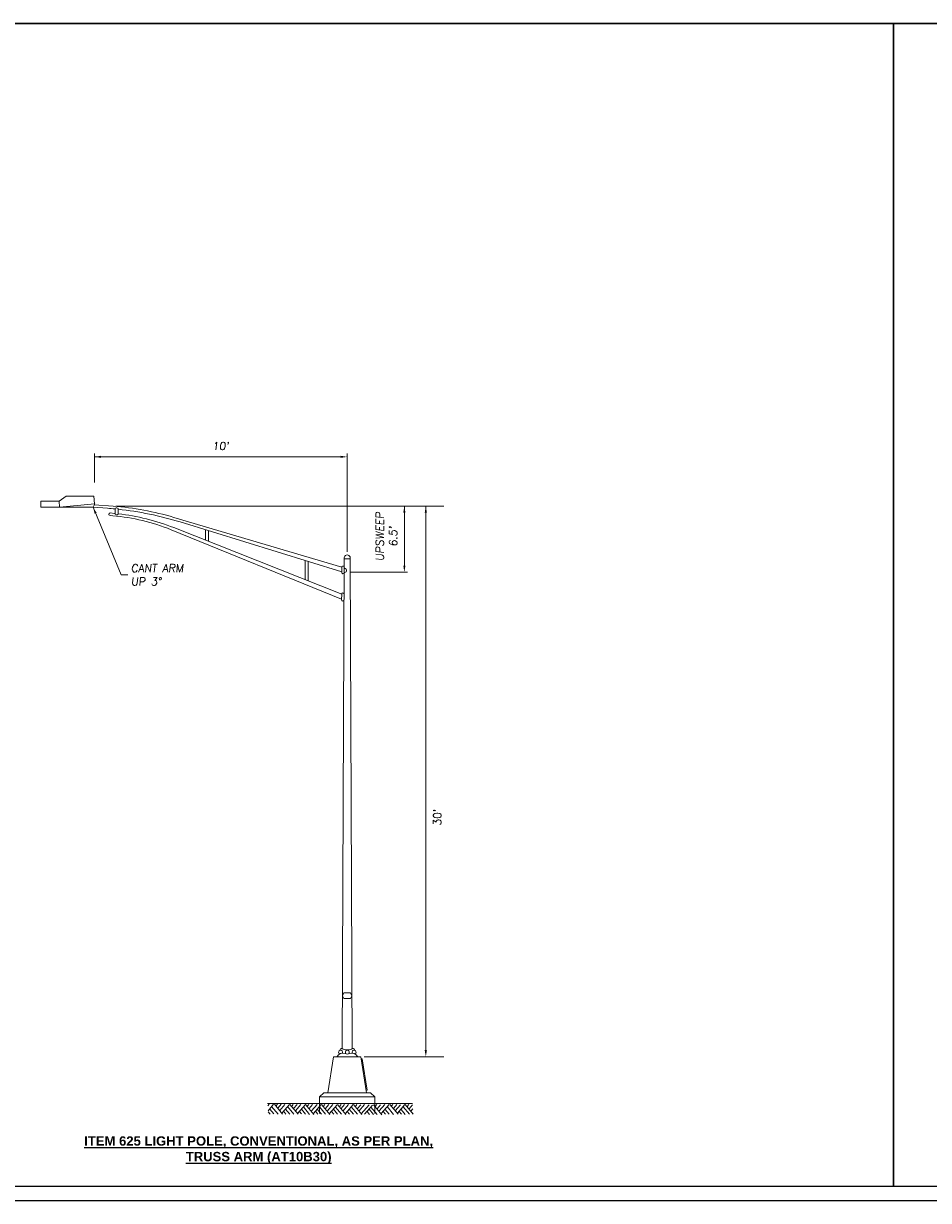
# Model space of a CAD drawing. Header units: feet. Extents: x -163 to 192, y 3 to 24.
# Tile 1 of 2: x 51 to 67, y 3 to 24. Entities that reach past the tile are written whole.
import ezdxf
from ezdxf.enums import TextEntityAlignment as Align

# ---------------------------------------------------------------- set-up
doc = ezdxf.new("R2010")
doc.units = ezdxf.units.FT
doc.header["$MEASUREMENT"] = 0
doc.layers.add('SC-Scratch9', color=7, linetype='Continuous', plot=False)
doc.layers.add('SC_Scratch8', color=7, linetype='Continuous', plot=False)
doc.layers.add('SH_Data', color=7, linetype='Continuous')
doc.layers.add('ST_Text', color=9, linetype='Continuous')
doc.layers.add('ST_Details', color=7, linetype='Continuous', lineweight=13)
doc.styles.add('OL100', font='arial.ttf', dxfattribs={"height": 0.1})
doc.styles.add('SLANTED', font='ROMANS.SHX', dxfattribs={"oblique": 7})
doc.styles.add('Slanted-Normal LS 0.50', font='ISO_FONTRIGHT.shx', dxfattribs={"height": 0.14})
doc.styles.add('Slanted-Normal LS 0.50_0', font='ISO_FONTRIGHT.shx')
doc.dimstyles.new('Dec-0  Slanted', dxfattribs={"dimtxt": 0.14, "dimasz": 0.14, "dimexe": 0.07, "dimexo": 0.07, "dimgap": 0.07, "dimtad": 1, "dimdec": 0, "dimzin": 3, "dimdsep": 46, "dimtxsty": 'Slanted-Normal LS 0.50', "dimcen": 0, "dimclrd": 9, "dimclre": 9, "dimclrt": 7, "dimadec": 0, "dimazin": 3, "dimtfac": 1, "dimtdec": 0, "dimtofl": 0, "dimtmove": 1, "dimatfit": 1, "dimfxl": 1, "dimtzin": 3, "dimlwd": 0, "dimlwe": 0, "dimarcsym": 0})

msp = doc.modelspace()

# ---------------------------------------------------------------- linework, layer by layer
at = {"layer": 'SC-Scratch9', "color": 4, "flags": 128}
msp.add_lwpolyline([(36.473, 3.624), (36.473, 24.374), (66.848, 24.374), (66.848, 3.624)], close=True, dxfattribs=at)
at = {"layer": 'SC-Scratch9', "color": 1, "flags": 128}
msp.add_lwpolyline([(66.848, 3.624), (66.848, 24.374), (97.223, 24.374), (97.223, 3.624)], close=True, dxfattribs=at)
at = {"layer": 'SC_Scratch8', "color": 4, "flags": 128}
msp.add_lwpolyline([(37.098, 24.374), (37.098, 3.374), (68.098, 3.374), (68.098, 24.374)], close=True, dxfattribs=at)
at = {"layer": 'ST_Details'}
for p, q in [((51.635, 15.855), (51.965, 15.854)), ((57.042, 7.077), (57.164, 7.077)), ((57.042, 6.976), (57.164, 6.976))]:
    msp.add_line(p, q, dxfattribs=at)
at = {"layer": 'ST_Details', "color": 7, "lineweight": 13}
for p, q in [((51.635, 15.744), (51.635, 15.855)), ((52.09, 15.944), (52.58, 15.944)), ((52.58, 15.944), (52.593, 15.805))]:
    msp.add_line(p, q, dxfattribs=at)
at = {"layer": 'ST_Details', "color": 7}
for p, q in [((52.928, 15.762), (52.589, 15.787)), ((52.569, 15.744), (52.825, 15.725)), ((52.871, 15.597), (52.923, 15.592)), ((52.875, 15.642), (52.952, 15.634)), ((52.962, 15.633), (52.962, 15.714)), ((53.018, 15.627), (53.018, 15.708)), ((57.006, 14.674), (54.008, 15.563)), ((53.96, 15.343), (57.003, 14.106)), ((57.004, 14.195), (54.007, 15.38)), ((57.006, 14.59), (54.121, 15.481)), ((54.572, 15.157), (54.572, 15.342)), ((54.627, 15.135), (54.627, 15.325)), ((56.35, 14.453), (56.35, 14.793)), ((56.406, 14.432), (56.406, 14.776)), ((57.011, 6.085), (57.049, 14.826)), ((57.048, 14.826), (57.156, 14.826)), ((57.156, 14.826), (57.193, 6.082)), ((57.006, 14.578), (57.006, 14.674)), ((57.003, 14.089), (57.004, 14.195)), ((56.756, 5.297), (56.858, 5.94)), ((56.858, 5.94), (57.346, 5.94)), ((57.286, 5.94), (57.095, 5.94)), ((57.448, 5.297), (57.346, 5.94)), ((57.37, 5.903), (57.352, 5.9)), ((57.459, 5.344), (57.37, 5.903)), ((56.61, 5.223), (56.685, 5.297)), ((56.685, 5.297), (57.52, 5.297)), ((57.459, 5.344), (57.441, 5.341)), ((57.594, 5.223), (57.52, 5.297)), ((55.682, 5.106), (58.27, 5.106)), ((56.61, 5.223), (57.594, 5.223)), ((56.61, 4.928), (56.61, 5.223)), ((57.594, 4.928), (57.594, 5.223))]:
    msp.add_line(p, q, dxfattribs=at)
at = {"layer": 'ST_Details', "color": 7, "linetype": 'Continuous', "lineweight": 0}
for p, q in [((55.685, 5.06), (55.71, 5.09)), ((55.69, 4.975), (55.789, 5.09)), ((55.87, 4.914), (55.752, 5.053)), ((55.95, 4.916), (55.803, 5.09)), ((55.829, 5.058), (55.856, 5.09)), ((55.872, 5.025), (55.927, 5.09)), ((55.9, 4.979), (55.992, 5.087)), ((55.939, 4.935), (56.07, 5.089)), ((56.15, 4.917), (56.039, 5.049)), ((56.225, 4.915), (56.078, 5.089)), ((56.112, 5.057), (56.139, 5.088)), ((56.147, 5.016), (56.208, 5.088)), ((56.179, 4.973), (56.277, 5.087)), ((56.218, 4.927), (56.356, 5.088)), ((56.432, 4.91), (56.32, 5.043)), ((56.509, 4.911), (56.36, 5.088)), ((56.39, 5.056), (56.416, 5.087)), ((56.424, 5.015), (56.486, 5.087)), ((56.465, 4.972), (56.564, 5.087)), ((56.502, 4.928), (56.638, 5.087)), ((56.715, 4.915), (56.606, 5.044)), ((56.793, 4.908), (56.643, 5.085)), ((56.674, 5.052), (56.703, 5.087)), ((56.71, 5.009), (56.777, 5.086)), ((56.745, 4.968), (56.846, 5.086)), ((56.783, 4.919), (56.923, 5.082)), ((57, 4.916), (56.894, 5.041)), ((57.079, 4.906), (56.929, 5.084)), ((56.966, 5.051), (56.995, 5.085)), ((56.994, 5.013), (57.057, 5.086)), ((57.026, 4.969), (57.126, 5.085)), ((57.07, 4.926), (57.206, 5.084)), ((57.284, 4.916), (57.174, 5.046)), ((57.361, 4.91), (57.214, 5.084)), ((57.242, 5.047), (57.274, 5.084)), ((57.282, 5.008), (57.344, 5.08)), ((57.312, 4.97), (57.41, 5.084)), ((57.352, 4.919), (57.492, 5.082)), ((57.411, 4.912), (57.551, 5.075)), ((57.719, 4.902), (57.569, 5.079)), ((57.603, 5.053), (57.633, 5.087)), ((57.638, 5.012), (57.699, 5.083)), ((57.672, 4.971), (57.771, 5.086)), ((57.711, 4.925), (57.849, 5.086)), ((57.93, 4.91), (57.813, 5.049)), ((58.01, 4.912), (57.864, 5.086)), ((57.889, 5.054), (57.916, 5.085)), ((57.932, 5.021), (57.988, 5.085)), ((57.96, 4.975), (58.053, 5.082)), ((57.999, 4.931), (58.131, 5.085)), ((58.211, 4.912), (58.099, 5.045)), ((58.282, 4.915), (58.139, 5.085)), ((58.173, 5.053), (58.2, 5.084)), ((58.207, 5.012), (58.269, 5.083)), ((55.725, 4.916), (55.691, 4.956)), ((55.792, 4.921), (55.722, 5.005)), ((56.01, 4.917), (55.971, 4.963)), ((56.078, 4.916), (56.004, 5.003)), ((56.288, 4.92), (56.253, 4.962)), ((56.36, 4.914), (56.285, 5.002)), ((56.577, 4.915), (56.534, 4.966)), ((56.643, 4.916), (56.569, 5.004)), ((56.863, 4.914), (56.824, 4.959)), ((56.932, 4.917), (56.86, 5.002)), ((57.141, 4.913), (57.1, 4.961)), ((57.217, 4.912), (57.138, 5.005)), ((57.502, 4.908), (57.458, 4.959)), ((57.57, 4.909), (57.492, 5.001)), ((57.637, 4.908), (57.526, 5.04)), ((57.786, 4.912), (57.743, 4.962)), ((57.853, 4.917), (57.782, 5)), ((58.07, 4.912), (58.031, 4.959)), ((58.138, 4.911), (58.064, 4.999)), ((58.24, 4.968), (58.276, 5.01)), ((58.279, 4.922), (58.281, 4.926))]:
    msp.add_line(p, q, dxfattribs=at)
at = {"layer": 'ST_Details', "lineweight": 13, "flags": 128}
msp.add_lwpolyline([(51.635, 15.744), (51.635, 15.744), (52.569, 15.744), (52.598, 15.806), (51.969, 15.744), (51.965, 15.854), (52.09, 15.944)], dxfattribs=at)
at = {"layer": 'ST_Details', "flags": 128}
for points in [[(57.042, 7.077), (57.02, 7.027), (57.042, 6.976)], [(57.164, 7.077), (57.187, 7.027), (57.164, 6.976)]]:
    msp.add_lwpolyline(points, dxfattribs=at)
at = {"layer": 'ST_Details', "color": 7, "extrusion": (0, 0, -1)}
for centre, radius, start, end in [((-52.535, 10.595), 5.182, 94.3494, 106.5162), ((-52.618, 12.043), 3.562, 94.9007, 112.1269), ((-52.579, 11.766), 3.886, 95.513, 95.6631), ((-52.579, 11.766), 3.886, 96.4843, 111.5766)]:
    msp.add_arc(centre, radius, start, end, dxfattribs=at)
at = {"layer": 'ST_Details', "color": 7}
for centre, radius, start, end in [((52.401, 9.911), 5.829, 84.4775, 85.8295), ((52.873, 15.619), 0.0225, 84.497, 265.093), ((52.401, 9.911), 5.829, 72.8368, 83.9303)]:
    msp.add_arc(centre, radius, start, end, dxfattribs=at)
at = {"layer": 'ST_Details', "extrusion": (0, 0, -1)}
msp.add_arc((-57.102, 14.837), 0.0549, 348.387, 191.613, dxfattribs=at)
at = {"layer": 'ST_Details', "color": 7}
for centre, major_axis, ratio, start_param, end_param in [((52.99, 15.63), (-0.0277, 0.0029), 0.792421, 0, 3.141593), ((52.99, 15.711), (0.0277, -0.0028), 0.816843, 0, 3.141593), ((57.027, 14.674), (0.021, 0), 0.999943, 6.261896, 9.420401), ((57.027, 14.578), (0.021, 0), 0.999943, 3.137282, 6.29293), ((57.036, 14.623), (0.0538, -0.0166), 0.710916, 0, 1.570796), ((57.059, 14.616), (-0.0113, -0.038), 0.817188, 0, 1.570796), ((57.024, 14.089), (0.021, 0), 0.999943, 3.137282, 6.29293), ((57.025, 14.195), (0.021, 0), 0.999943, 6.261896, 9.420401), ((57.025, 5.887), (-0.115, 0), 0.999943, 4.353668, 5.796914), ((56.985, 6.021), (0.0358, 0), 0.999943, 5.695367, 10.597889), ((57, 6.066), (0.022, 0), 0.999943, 1.082344, 3.576313), ((57.105, 6.263), (0.201, 0), 0.999943, 4.224263, 4.712389), ((57.105, 6.099), (-0.112, 0), 0.999943, 1.212076, 1.570797), ((57.105, 6.021), (0.0358, 0), 0.999943, 1.855035, 3.922905)]:
    msp.add_ellipse(centre, major_axis=major_axis, ratio=ratio, start_param=start_param, end_param=end_param, dxfattribs=at)
at = {"layer": 'ST_Details', "color": 7, "extrusion": (0, 0, -1)}
for centre, major_axis, start_param, end_param in [((57.105, 6.263), (0.201, 0), 1.08267, 1.570796), ((57.105, 6.099), (0.112, 0), 1.212076, 1.570797), ((57.105, 6.021), (0.0358, 0), 4.996628, 7.064498), ((57.184, 5.887), (0.115, 0), 4.353668, 5.796914), ((57.225, 6.021), (0.0358, 0), 2.553774, 7.456296), ((57.209, 6.066), (0.022, 0), 4.223937, 6.717906)]:
    msp.add_ellipse(centre, major_axis=major_axis, ratio=0.999943, start_param=start_param, end_param=end_param, dxfattribs=at)
at = {"layer": 'ST_Text', "color": 9, "linetype": 'Continuous', "lineweight": 0}
for p, q in [((52.593, 16.188), (52.593, 16.701)), ((52.593, 16.643), (56.985, 16.643)), ((57.102, 14.95), (57.102, 16.701)), ((52.973, 15.762), (54.35, 15.762)), ((52.973, 15.762), (58.824, 15.762)), ((57.404, 15.762), (58.824, 15.762)), ((58.122, 15.762), (58.122, 14.704)), ((58.505, 15.762), (58.505, 6.057)), ((57.16, 14.587), (58.181, 14.587)), ((57.404, 5.94), (58.824, 5.94))]:
    msp.add_line(p, q, dxfattribs=at)
at = {"layer": 'ST_Text', "color": 9}
for points in [[(52.71, 16.662), (52.71, 16.624), (52.593, 16.643)], [(56.985, 16.662), (56.985, 16.624), (57.102, 16.643)], [(58.103, 15.645), (58.142, 15.645), (58.122, 15.762)], [(58.103, 14.704), (58.142, 14.704), (58.122, 14.587)]]:
    msp.add_solid(points, dxfattribs=at)
at = {"layer": 'ST_Text', "color": 9, "linetype": 'Continuous'}
for points in [[(58.485, 15.645), (58.524, 15.645), (58.505, 15.762)], [(58.485, 6.057), (58.524, 6.057), (58.505, 5.94)]]:
    msp.add_solid(points, dxfattribs=at)

# ---------------------------------------------------------------- texts
at = {"layer": 'SH_Data', "insert": (52.126, 4.519), "char_height": 0.125, "attachment_point": 1, "style": 'OL100'}
msp.add_mtext_dynamic_manual_height_columns('\\A1;\\pxa0.25,qc;{\\fArial|b1|i0|c0|p34;\\H1.3336x;\\L\\C3;ITEM 625 LIGHT POLE, CONVENTIONAL, AS PER PLAN, TRUSS ARM (AT10B30)}', width=6.79375, gutter_width=0.8, heights=[19.703], dxfattribs=at)
at = {"layer": 'ST_Text', "style": 'SLANTED'}
msp.add_text("30'", height=0.14, rotation=90, dxfattribs=at).set_placement((58.639, 10.065), align=Align.TOP_LEFT)
at = {"layer": 'ST_Text', "char_height": 0.14, "attachment_point": 1, "line_spacing_factor": 1.02, "style": 'SLANTED'}
for s, insert in [("10'", (54.695, 16.906)), ('CANT ARM\\PUP 3°', (53.244, 14.727))]:
    msp.add_mtext(s, dxfattribs=dict(at, insert=insert))
at = {"layer": 'ST_Text', "insert": (57.614, 14.65), "char_height": 0.14, "width": 1.14121, "attachment_point": 1, "rotation": 90, "line_spacing_factor": 1.02, "style": 'SLANTED'}
msp.add_mtext("\\pxqc;UPSWEEP  6.5'", dxfattribs=at)

# ---------------------------------------------------------------- leaders
at = {"layer": 'ST_Text', "color": 9, "linetype": 'Continuous', "lineweight": 0, "annotation_type": 0, "has_hookline": 1, "hookline_direction": 0, "text_width": 1.037}
msp.add_leader([(52.569, 15.744), (53.069, 14.538), (53.186, 14.538)], dimstyle='Dec-0  Slanted', override={"dimscale": 1, "dimtxt": 0.116667, "dimasz": 0.116667, "dimgap": 0.058333, "dimtad": 0, "dimtxsty": 'Slanted-Normal LS 0.50_0'}, dxfattribs=at)

doc.saveas('drawing.dxf')
